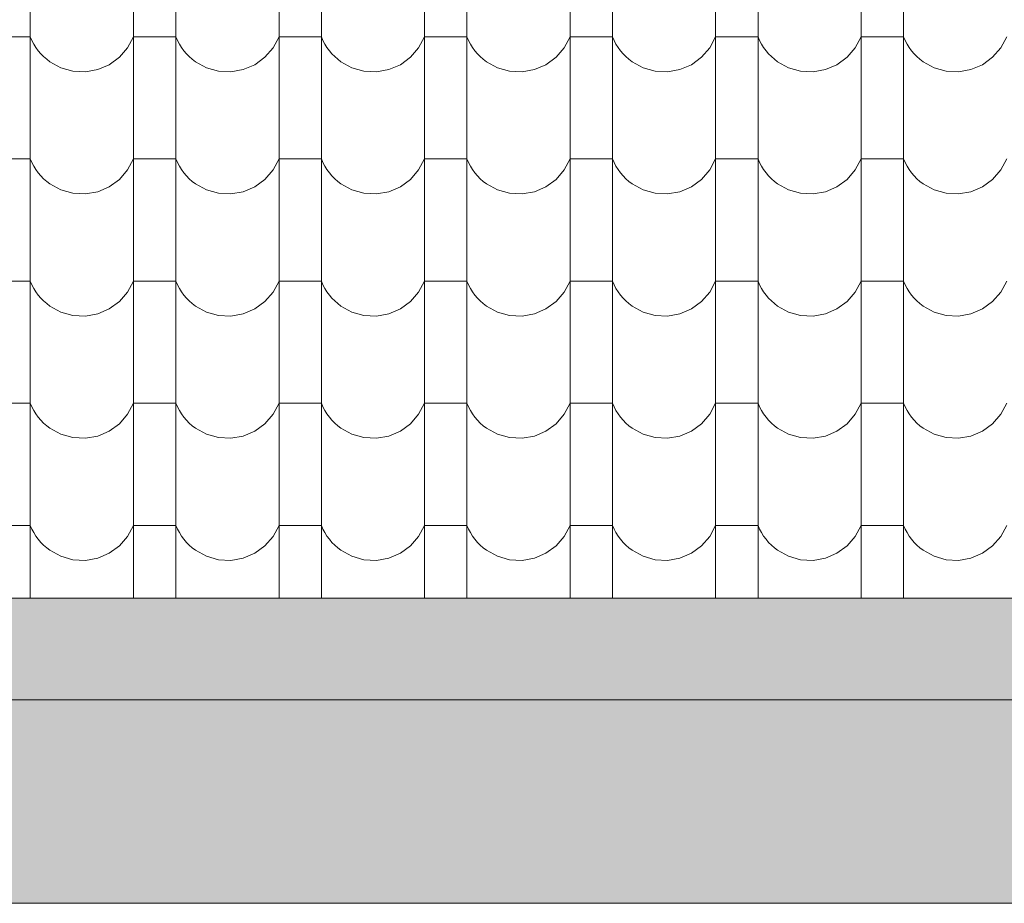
# Model space of a CAD drawing. Header units: millimetres. Extents: x -68772 to 137055, y -73300 to 19650.
# Tile 154 of 212: x 77665 to 79116, y -46900 to -45598. Entities that reach past the tile are written whole.
import ezdxf

# ---------------------------------------------------------------- set-up
doc = ezdxf.new("R2010")
doc.units = ezdxf.units.MM
doc.header["$MEASUREMENT"] = 0
doc.linetypes.add('Przerywana', pattern=[480, 240, -240])
for name, color, linetype, lineweight in [('Nowe_440-K Belki_Nr_pióra__1', 7, 'Continuous', 18), ('Nowe_810-G Ogólne_Nr_pióra__1', 7, 'Continuous', 18), ('Nowe_810-G Ogólne_Nr_pióra__26', 13, 'Continuous', 18)]:
    doc.layers.add(name, color=color, linetype=linetype, lineweight=lineweight)

# ---------------------------------------------------------------- blocks, each defined once
blk = doc.blocks.new('*X50')
at = {"layer": 'Nowe_810-G Ogólne_Nr_pióra__26', "color": 13, "linetype": 'Continuous', "lineweight": 18}
for p, q in [((77680.2, -45552.6), (77680.2, -45732.7)), ((77832.3, -45552.6), (77832.3, -45732.7)), ((77894.7, -45552.6), (77894.7, -45732.7)), ((78046.8, -45552.6), (78046.8, -45732.7)), ((78109.2, -45552.6), (78109.2, -45732.7)), ((78261.3, -45552.6), (78261.3, -45732.7)), ((78323.7, -45552.6), (78323.7, -45732.7)), ((78475.8, -45552.6), (78475.8, -45732.7)), ((78538.2, -45552.6), (78538.2, -45732.7)), ((78690.3, -45552.6), (78690.3, -45732.7)), ((78752.7, -45552.6), (78752.7, -45732.7)), ((78904.8, -45552.6), (78904.8, -45732.7)), ((78967.2, -45552.6), (78967.2, -45732.7)), ((77680.2, -45622.9), (77649, -45622.9)), ((77680.2, -45622.9), (77682.6, -45628.3)), ((77682.6, -45628.3), (77685.4, -45633.6)), ((77685.4, -45633.6), (77688.5, -45638.6)), ((77823.6, -45639.2), (77832.3, -45622.9)), ((77863.5, -45622.9), (77832.3, -45622.9)), ((77894.7, -45622.9), (77863.5, -45622.9)), ((77894.7, -45622.9), (77897.1, -45628.3)), ((77897.1, -45628.3), (77899.9, -45633.6)), ((77899.9, -45633.6), (77903, -45638.6)), ((78038.1, -45639.2), (78046.8, -45622.9)), ((78078, -45622.9), (78046.8, -45622.9)), ((78109.2, -45622.9), (78078, -45622.9)), ((78109.2, -45622.9), (78111.6, -45628.3)), ((78111.6, -45628.3), (78114.4, -45633.6)), ((78114.4, -45633.6), (78117.5, -45638.6)), ((78252.6, -45639.2), (78261.3, -45622.9)), ((78292.5, -45622.9), (78261.3, -45622.9)), ((78323.7, -45622.9), (78292.5, -45622.9)), ((78323.7, -45622.9), (78326.1, -45628.3)), ((78326.1, -45628.3), (78328.9, -45633.6)), ((78328.9, -45633.6), (78332, -45638.6)), ((78467.1, -45639.2), (78475.8, -45622.9)), ((78507, -45622.9), (78475.8, -45622.9)), ((78538.2, -45622.9), (78507, -45622.9)), ((78538.2, -45622.9), (78540.6, -45628.3)), ((78540.6, -45628.3), (78543.4, -45633.6)), ((78543.4, -45633.6), (78546.5, -45638.6)), ((78681.6, -45639.2), (78690.3, -45622.9)), ((78721.5, -45622.9), (78690.3, -45622.9)), ((78752.7, -45622.9), (78721.5, -45622.9)), ((78752.7, -45622.9), (78755.1, -45628.3)), ((78755.1, -45628.3), (78757.9, -45633.6)), ((78757.9, -45633.6), (78761, -45638.6)), ((78896.1, -45639.2), (78904.8, -45622.9)), ((78936, -45622.9), (78904.8, -45622.9)), ((78967.2, -45622.9), (78936, -45622.9)), ((78967.2, -45622.9), (78969.6, -45628.3)), ((78969.6, -45628.3), (78972.4, -45633.6)), ((78972.4, -45633.6), (78975.5, -45638.6)), ((79110.6, -45639.2), (79119.3, -45622.9)), ((77688.5, -45638.6), (77692, -45643.4)), ((77692, -45643.4), (77695.8, -45647.9)), ((77695.8, -45647.9), (77699.9, -45652.1)), ((77811.5, -45653.1), (77823.6, -45639.2)), ((77903, -45638.6), (77906.5, -45643.4)), ((77906.5, -45643.4), (77910.3, -45647.9)), ((77910.3, -45647.9), (77914.4, -45652.1)), ((78026, -45653.1), (78038.1, -45639.2)), ((78117.5, -45638.6), (78121, -45643.4)), ((78121, -45643.4), (78124.8, -45647.9)), ((78124.8, -45647.9), (78128.9, -45652.1)), ((78240.5, -45653.1), (78252.6, -45639.2)), ((78332, -45638.6), (78335.5, -45643.4)), ((78335.5, -45643.4), (78339.3, -45647.9)), ((78339.3, -45647.9), (78343.4, -45652.1)), ((78455, -45653.1), (78467.1, -45639.2)), ((78546.5, -45638.6), (78550, -45643.4)), ((78550, -45643.4), (78553.8, -45647.9)), ((78553.8, -45647.9), (78557.9, -45652.1)), ((78669.5, -45653.1), (78681.6, -45639.2)), ((78761, -45638.6), (78764.5, -45643.4)), ((78764.5, -45643.4), (78768.3, -45647.9)), ((78768.3, -45647.9), (78772.4, -45652.1)), ((78884, -45653.1), (78896.1, -45639.2)), ((78975.5, -45638.6), (78979, -45643.4)), ((78979, -45643.4), (78982.8, -45647.9)), ((78982.8, -45647.9), (78986.9, -45652.1)), ((79098.5, -45653.1), (79110.6, -45639.2)), ((77699.9, -45652.1), (77704.4, -45656)), ((77704.4, -45656), (77709.1, -45659.6)), ((77709.1, -45659.6), (77725.3, -45668.5)), ((77779.6, -45671.2), (77796.6, -45664)), ((77796.6, -45664), (77811.5, -45653.1)), ((77914.4, -45652.1), (77918.9, -45656)), ((77918.9, -45656), (77923.6, -45659.6)), ((77923.6, -45659.6), (77939.8, -45668.5)), ((77994.1, -45671.2), (78011.1, -45664)), ((78011.1, -45664), (78026, -45653.1)), ((78128.9, -45652.1), (78133.4, -45656)), ((78133.4, -45656), (78138.1, -45659.6)), ((78138.1, -45659.6), (78154.3, -45668.5)), ((78208.6, -45671.2), (78225.6, -45664)), ((78225.6, -45664), (78240.5, -45653.1)), ((78343.4, -45652.1), (78347.9, -45656)), ((78347.9, -45656), (78352.6, -45659.6)), ((78352.6, -45659.6), (78368.8, -45668.5)), ((78423.1, -45671.2), (78440.1, -45664)), ((78440.1, -45664), (78455, -45653.1)), ((78557.9, -45652.1), (78562.4, -45656)), ((78562.4, -45656), (78567.1, -45659.6)), ((78567.1, -45659.6), (78583.3, -45668.5)), ((78637.6, -45671.2), (78654.6, -45664)), ((78654.6, -45664), (78669.5, -45653.1)), ((78772.4, -45652.1), (78776.9, -45656)), ((78776.9, -45656), (78781.6, -45659.6)), ((78781.6, -45659.6), (78797.8, -45668.5)), ((78852.1, -45671.2), (78869.1, -45664)), ((78869.1, -45664), (78884, -45653.1)), ((78986.9, -45652.1), (78991.4, -45656)), ((78991.4, -45656), (78996.1, -45659.6)), ((78996.1, -45659.6), (79012.3, -45668.5)), ((79066.6, -45671.2), (79083.6, -45664)), ((79083.6, -45664), (79098.5, -45653.1)), ((77725.3, -45668.5), (77743, -45673.5)), ((77743, -45673.5), (77761.4, -45674.5)), ((77761.4, -45674.5), (77779.6, -45671.2)), ((77939.8, -45668.5), (77957.5, -45673.5)), ((77957.5, -45673.5), (77975.9, -45674.5)), ((77975.9, -45674.5), (77994.1, -45671.2)), ((78154.3, -45668.5), (78172, -45673.5)), ((78172, -45673.5), (78190.4, -45674.5)), ((78190.4, -45674.5), (78208.6, -45671.2)), ((78368.8, -45668.5), (78386.5, -45673.5)), ((78386.5, -45673.5), (78404.9, -45674.5)), ((78404.9, -45674.5), (78423.1, -45671.2)), ((78583.3, -45668.5), (78601, -45673.5)), ((78601, -45673.5), (78619.4, -45674.5)), ((78619.4, -45674.5), (78637.6, -45671.2)), ((78797.8, -45668.5), (78815.5, -45673.5)), ((78815.5, -45673.5), (78833.9, -45674.5)), ((78833.9, -45674.5), (78852.1, -45671.2)), ((79012.3, -45668.5), (79030, -45673.5)), ((79030, -45673.5), (79048.4, -45674.5)), ((79048.4, -45674.5), (79066.6, -45671.2)), ((77680.2, -45732.7), (77680.2, -45912.7)), ((77832.3, -45732.7), (77832.3, -45912.7)), ((77894.7, -45732.7), (77894.7, -45912.7)), ((78046.8, -45732.7), (78046.8, -45912.7)), ((78109.2, -45732.7), (78109.2, -45912.7)), ((78261.3, -45732.7), (78261.3, -45912.7)), ((78323.7, -45732.7), (78323.7, -45912.7)), ((78475.8, -45732.7), (78475.8, -45912.7)), ((78538.2, -45732.7), (78538.2, -45912.7)), ((78690.3, -45732.7), (78690.3, -45912.7)), ((78752.7, -45732.7), (78752.7, -45912.7)), ((78904.8, -45732.7), (78904.8, -45912.7)), ((78967.2, -45732.7), (78967.2, -45912.7)), ((77680.2, -45802.9), (77649, -45802.9)), ((77680.2, -45802.9), (77682.6, -45808.4)), ((77682.6, -45808.4), (77685.4, -45813.6)), ((77823.6, -45819.2), (77832.3, -45802.9)), ((77863.5, -45802.9), (77832.3, -45802.9)), ((77894.7, -45802.9), (77863.5, -45802.9)), ((77894.7, -45802.9), (77897.1, -45808.4)), ((77897.1, -45808.4), (77899.9, -45813.6)), ((78038.1, -45819.2), (78046.8, -45802.9)), ((78078, -45802.9), (78046.8, -45802.9)), ((78109.2, -45802.9), (78078, -45802.9)), ((78109.2, -45802.9), (78111.6, -45808.4)), ((78111.6, -45808.4), (78114.4, -45813.6)), ((78252.6, -45819.2), (78261.3, -45802.9)), ((78292.5, -45802.9), (78261.3, -45802.9)), ((78323.7, -45802.9), (78292.5, -45802.9)), ((78323.7, -45802.9), (78326.1, -45808.4)), ((78326.1, -45808.4), (78328.9, -45813.6)), ((78467.1, -45819.2), (78475.8, -45802.9)), ((78507, -45802.9), (78475.8, -45802.9)), ((78538.2, -45802.9), (78507, -45802.9)), ((78538.2, -45802.9), (78540.6, -45808.4)), ((78540.6, -45808.4), (78543.4, -45813.6)), ((78681.6, -45819.2), (78690.3, -45802.9)), ((78721.5, -45802.9), (78690.3, -45802.9)), ((78752.7, -45802.9), (78721.5, -45802.9)), ((78752.7, -45802.9), (78755.1, -45808.4)), ((78755.1, -45808.4), (78757.9, -45813.6)), ((78896.1, -45819.2), (78904.8, -45802.9)), ((78936, -45802.9), (78904.8, -45802.9)), ((78967.2, -45802.9), (78936, -45802.9)), ((78967.2, -45802.9), (78969.6, -45808.4)), ((78969.6, -45808.4), (78972.4, -45813.6)), ((79110.6, -45819.2), (79119.3, -45802.9)), ((77685.4, -45813.6), (77688.5, -45818.6)), ((77688.5, -45818.6), (77692, -45823.4)), ((77692, -45823.4), (77695.8, -45827.9)), ((77811.5, -45833.2), (77823.6, -45819.2)), ((77899.9, -45813.6), (77903, -45818.6)), ((77903, -45818.6), (77906.5, -45823.4)), ((77906.5, -45823.4), (77910.3, -45827.9)), ((78026, -45833.2), (78038.1, -45819.2)), ((78114.4, -45813.6), (78117.5, -45818.6)), ((78117.5, -45818.6), (78121, -45823.4)), ((78121, -45823.4), (78124.8, -45827.9)), ((78240.5, -45833.2), (78252.6, -45819.2)), ((78328.9, -45813.6), (78332, -45818.6)), ((78332, -45818.6), (78335.5, -45823.4)), ((78335.5, -45823.4), (78339.3, -45827.9)), ((78455, -45833.2), (78467.1, -45819.2)), ((78543.4, -45813.6), (78546.5, -45818.6)), ((78546.5, -45818.6), (78550, -45823.4)), ((78550, -45823.4), (78553.8, -45827.9)), ((78669.5, -45833.2), (78681.6, -45819.2)), ((78757.9, -45813.6), (78761, -45818.6)), ((78761, -45818.6), (78764.5, -45823.4)), ((78764.5, -45823.4), (78768.3, -45827.9)), ((78884, -45833.2), (78896.1, -45819.2)), ((78972.4, -45813.6), (78975.5, -45818.6)), ((78975.5, -45818.6), (78979, -45823.4)), ((78979, -45823.4), (78982.8, -45827.9)), ((79098.5, -45833.2), (79110.6, -45819.2)), ((77695.8, -45827.9), (77699.9, -45832.2)), ((77699.9, -45832.2), (77704.4, -45836.1)), ((77704.4, -45836.1), (77709.1, -45839.7)), ((77796.6, -45844), (77811.5, -45833.2)), ((77910.3, -45827.9), (77914.4, -45832.2)), ((77914.4, -45832.2), (77918.9, -45836.1)), ((77918.9, -45836.1), (77923.6, -45839.7)), ((78011.1, -45844), (78026, -45833.2)), ((78124.8, -45827.9), (78128.9, -45832.2)), ((78128.9, -45832.2), (78133.4, -45836.1)), ((78133.4, -45836.1), (78138.1, -45839.7)), ((78225.6, -45844), (78240.5, -45833.2)), ((78339.3, -45827.9), (78343.4, -45832.2)), ((78343.4, -45832.2), (78347.9, -45836.1)), ((78347.9, -45836.1), (78352.6, -45839.7)), ((78440.1, -45844), (78455, -45833.2)), ((78553.8, -45827.9), (78557.9, -45832.2)), ((78557.9, -45832.2), (78562.4, -45836.1)), ((78562.4, -45836.1), (78567.1, -45839.7)), ((78654.6, -45844), (78669.5, -45833.2)), ((78768.3, -45827.9), (78772.4, -45832.2)), ((78772.4, -45832.2), (78776.9, -45836.1)), ((78776.9, -45836.1), (78781.6, -45839.7)), ((78869.1, -45844), (78884, -45833.2)), ((78982.8, -45827.9), (78986.9, -45832.2)), ((78986.9, -45832.2), (78991.4, -45836.1)), ((78991.4, -45836.1), (78996.1, -45839.7)), ((79083.6, -45844), (79098.5, -45833.2)), ((77709.1, -45839.7), (77725.3, -45848.6)), ((77725.3, -45848.6), (77743, -45853.6)), ((77743, -45853.6), (77761.4, -45854.5)), ((77761.4, -45854.5), (77779.6, -45851.3)), ((77779.6, -45851.3), (77796.6, -45844)), ((77923.6, -45839.7), (77939.8, -45848.6)), ((77939.8, -45848.6), (77957.5, -45853.6)), ((77957.5, -45853.6), (77975.9, -45854.5)), ((77975.9, -45854.5), (77994.1, -45851.3)), ((77994.1, -45851.3), (78011.1, -45844)), ((78138.1, -45839.7), (78154.3, -45848.6)), ((78154.3, -45848.6), (78172, -45853.6)), ((78172, -45853.6), (78190.4, -45854.5)), ((78190.4, -45854.5), (78208.6, -45851.3)), ((78208.6, -45851.3), (78225.6, -45844)), ((78352.6, -45839.7), (78368.8, -45848.6)), ((78368.8, -45848.6), (78386.5, -45853.6)), ((78386.5, -45853.6), (78404.9, -45854.5)), ((78404.9, -45854.5), (78423.1, -45851.3)), ((78423.1, -45851.3), (78440.1, -45844)), ((78567.1, -45839.7), (78583.3, -45848.6)), ((78583.3, -45848.6), (78601, -45853.6)), ((78601, -45853.6), (78619.4, -45854.5)), ((78619.4, -45854.5), (78637.6, -45851.3)), ((78637.6, -45851.3), (78654.6, -45844)), ((78781.6, -45839.7), (78797.8, -45848.6)), ((78797.8, -45848.6), (78815.5, -45853.6)), ((78815.5, -45853.6), (78833.9, -45854.5)), ((78833.9, -45854.5), (78852.1, -45851.3)), ((78852.1, -45851.3), (78869.1, -45844)), ((78996.1, -45839.7), (79012.3, -45848.6)), ((79012.3, -45848.6), (79030, -45853.6)), ((79030, -45853.6), (79048.4, -45854.5)), ((79048.4, -45854.5), (79066.6, -45851.3)), ((79066.6, -45851.3), (79083.6, -45844)), ((77680.2, -45912.7), (77680.2, -46092.8)), ((77832.3, -45912.7), (77832.3, -46092.8)), ((77894.7, -45912.7), (77894.7, -46092.8)), ((78046.8, -45912.7), (78046.8, -46092.8)), ((78109.2, -45912.7), (78109.2, -46092.8)), ((78261.3, -45912.7), (78261.3, -46092.8)), ((78323.7, -45912.7), (78323.7, -46092.8)), ((78475.8, -45912.7), (78475.8, -46092.8)), ((78538.2, -45912.7), (78538.2, -46092.8)), ((78690.3, -45912.7), (78690.3, -46092.8)), ((78752.7, -45912.7), (78752.7, -46092.8)), ((78904.8, -45912.7), (78904.8, -46092.8)), ((78967.2, -45912.7), (78967.2, -46092.8)), ((77680.2, -45983), (77649, -45983)), ((77680.2, -45983), (77682.6, -45988.4)), ((77823.6, -45999.3), (77832.3, -45983)), ((77863.5, -45983), (77832.3, -45983)), ((77894.7, -45983), (77863.5, -45983)), ((77894.7, -45983), (77897.1, -45988.4)), ((78038.1, -45999.3), (78046.8, -45983)), ((78078, -45983), (78046.8, -45983)), ((78109.2, -45983), (78078, -45983)), ((78109.2, -45983), (78111.6, -45988.4)), ((78252.6, -45999.3), (78261.3, -45983)), ((78292.5, -45983), (78261.3, -45983)), ((78323.7, -45983), (78292.5, -45983)), ((78323.7, -45983), (78326.1, -45988.4)), ((78467.1, -45999.3), (78475.8, -45983)), ((78507, -45983), (78475.8, -45983)), ((78538.2, -45983), (78507, -45983)), ((78538.2, -45983), (78540.6, -45988.4)), ((78681.6, -45999.3), (78690.3, -45983)), ((78721.5, -45983), (78690.3, -45983)), ((78752.7, -45983), (78721.5, -45983)), ((78752.7, -45983), (78755.1, -45988.4)), ((78896.1, -45999.3), (78904.8, -45983)), ((78936, -45983), (78904.8, -45983)), ((78967.2, -45983), (78936, -45983)), ((78967.2, -45983), (78969.6, -45988.4)), ((79110.6, -45999.3), (79119.3, -45983)), ((77682.6, -45988.4), (77685.4, -45993.7)), ((77685.4, -45993.7), (77688.5, -45998.7)), ((77688.5, -45998.7), (77692, -46003.5)), ((77897.1, -45988.4), (77899.9, -45993.7)), ((77899.9, -45993.7), (77903, -45998.7)), ((77903, -45998.7), (77906.5, -46003.5)), ((78111.6, -45988.4), (78114.4, -45993.7)), ((78114.4, -45993.7), (78117.5, -45998.7)), ((78117.5, -45998.7), (78121, -46003.5)), ((78326.1, -45988.4), (78328.9, -45993.7)), ((78328.9, -45993.7), (78332, -45998.7)), ((78332, -45998.7), (78335.5, -46003.5)), ((78540.6, -45988.4), (78543.4, -45993.7)), ((78543.4, -45993.7), (78546.5, -45998.7)), ((78546.5, -45998.7), (78550, -46003.5)), ((78755.1, -45988.4), (78757.9, -45993.7)), ((78757.9, -45993.7), (78761, -45998.7)), ((78761, -45998.7), (78764.5, -46003.5)), ((78969.6, -45988.4), (78972.4, -45993.7)), ((78972.4, -45993.7), (78975.5, -45998.7)), ((78975.5, -45998.7), (78979, -46003.5)), ((77692, -46003.5), (77695.8, -46008)), ((77695.8, -46008), (77699.9, -46012.2)), ((77699.9, -46012.2), (77704.4, -46016.1)), ((77796.6, -46024.1), (77811.5, -46013.2)), ((77811.5, -46013.2), (77823.6, -45999.3)), ((77906.5, -46003.5), (77910.3, -46008)), ((77910.3, -46008), (77914.4, -46012.2)), ((77914.4, -46012.2), (77918.9, -46016.1)), ((78011.1, -46024.1), (78026, -46013.2)), ((78026, -46013.2), (78038.1, -45999.3)), ((78121, -46003.5), (78124.8, -46008)), ((78124.8, -46008), (78128.9, -46012.2)), ((78128.9, -46012.2), (78133.4, -46016.1)), ((78225.6, -46024.1), (78240.5, -46013.2)), ((78240.5, -46013.2), (78252.6, -45999.3)), ((78335.5, -46003.5), (78339.3, -46008)), ((78339.3, -46008), (78343.4, -46012.2)), ((78343.4, -46012.2), (78347.9, -46016.1)), ((78440.1, -46024.1), (78455, -46013.2)), ((78455, -46013.2), (78467.1, -45999.3)), ((78550, -46003.5), (78553.8, -46008)), ((78553.8, -46008), (78557.9, -46012.2)), ((78557.9, -46012.2), (78562.4, -46016.1)), ((78654.6, -46024.1), (78669.5, -46013.2)), ((78669.5, -46013.2), (78681.6, -45999.3)), ((78764.5, -46003.5), (78768.3, -46008)), ((78768.3, -46008), (78772.4, -46012.2)), ((78772.4, -46012.2), (78776.9, -46016.1)), ((78869.1, -46024.1), (78884, -46013.2)), ((78884, -46013.2), (78896.1, -45999.3)), ((78979, -46003.5), (78982.8, -46008)), ((78982.8, -46008), (78986.9, -46012.2)), ((78986.9, -46012.2), (78991.4, -46016.1)), ((79083.6, -46024.1), (79098.5, -46013.2)), ((79098.5, -46013.2), (79110.6, -45999.3)), ((77704.4, -46016.1), (77709.1, -46019.7)), ((77709.1, -46019.7), (77725.3, -46028.6)), ((77779.6, -46031.3), (77796.6, -46024.1)), ((77918.9, -46016.1), (77923.6, -46019.7)), ((77923.6, -46019.7), (77939.8, -46028.6)), ((77994.1, -46031.3), (78011.1, -46024.1)), ((78133.4, -46016.1), (78138.1, -46019.7)), ((78138.1, -46019.7), (78154.3, -46028.6)), ((78208.6, -46031.3), (78225.6, -46024.1)), ((78347.9, -46016.1), (78352.6, -46019.7)), ((78352.6, -46019.7), (78368.8, -46028.6)), ((78423.1, -46031.3), (78440.1, -46024.1)), ((78562.4, -46016.1), (78567.1, -46019.7)), ((78567.1, -46019.7), (78583.3, -46028.6)), ((78637.6, -46031.3), (78654.6, -46024.1)), ((78776.9, -46016.1), (78781.6, -46019.7)), ((78781.6, -46019.7), (78797.8, -46028.6)), ((78852.1, -46031.3), (78869.1, -46024.1)), ((78991.4, -46016.1), (78996.1, -46019.7)), ((78996.1, -46019.7), (79012.3, -46028.6)), ((79066.6, -46031.3), (79083.6, -46024.1)), ((77725.3, -46028.6), (77743, -46033.6)), ((77743, -46033.6), (77761.4, -46034.6)), ((77761.4, -46034.6), (77779.6, -46031.3)), ((77939.8, -46028.6), (77957.5, -46033.6)), ((77957.5, -46033.6), (77975.9, -46034.6)), ((77975.9, -46034.6), (77994.1, -46031.3)), ((78154.3, -46028.6), (78172, -46033.6)), ((78172, -46033.6), (78190.4, -46034.6)), ((78190.4, -46034.6), (78208.6, -46031.3)), ((78368.8, -46028.6), (78386.5, -46033.6)), ((78386.5, -46033.6), (78404.9, -46034.6)), ((78404.9, -46034.6), (78423.1, -46031.3)), ((78583.3, -46028.6), (78601, -46033.6)), ((78601, -46033.6), (78619.4, -46034.6)), ((78619.4, -46034.6), (78637.6, -46031.3)), ((78797.8, -46028.6), (78815.5, -46033.6)), ((78815.5, -46033.6), (78833.9, -46034.6)), ((78833.9, -46034.6), (78852.1, -46031.3)), ((79012.3, -46028.6), (79030, -46033.6)), ((79030, -46033.6), (79048.4, -46034.6)), ((79048.4, -46034.6), (79066.6, -46031.3)), ((77680.2, -46092.8), (77680.2, -46272.8)), ((77832.3, -46092.8), (77832.3, -46272.8)), ((77894.7, -46092.8), (77894.7, -46272.8)), ((78046.8, -46092.8), (78046.8, -46272.8)), ((78109.2, -46092.8), (78109.2, -46272.8)), ((78261.3, -46092.8), (78261.3, -46272.8)), ((78323.7, -46092.8), (78323.7, -46272.8)), ((78475.8, -46092.8), (78475.8, -46272.8)), ((78538.2, -46092.8), (78538.2, -46272.8)), ((78690.3, -46092.8), (78690.3, -46272.8)), ((78752.7, -46092.8), (78752.7, -46272.8)), ((78904.8, -46092.8), (78904.8, -46272.8)), ((78967.2, -46092.8), (78967.2, -46272.8)), ((77680.2, -46163), (77649, -46163)), ((77680.2, -46163), (77682.6, -46168.5)), ((77682.6, -46168.5), (77685.4, -46173.7)), ((77823.6, -46179.3), (77832.3, -46163)), ((77863.5, -46163), (77832.3, -46163)), ((77894.7, -46163), (77863.5, -46163)), ((77894.7, -46163), (77897.1, -46168.5)), ((77897.1, -46168.5), (77899.9, -46173.7)), ((78038.1, -46179.3), (78046.8, -46163)), ((78078, -46163), (78046.8, -46163)), ((78109.2, -46163), (78078, -46163)), ((78109.2, -46163), (78111.6, -46168.5)), ((78111.6, -46168.5), (78114.4, -46173.7)), ((78252.6, -46179.3), (78261.3, -46163)), ((78292.5, -46163), (78261.3, -46163)), ((78323.7, -46163), (78292.5, -46163)), ((78323.7, -46163), (78326.1, -46168.5)), ((78326.1, -46168.5), (78328.9, -46173.7)), ((78467.1, -46179.3), (78475.8, -46163)), ((78507, -46163), (78475.8, -46163)), ((78538.2, -46163), (78507, -46163)), ((78538.2, -46163), (78540.6, -46168.5)), ((78540.6, -46168.5), (78543.4, -46173.7)), ((78681.6, -46179.3), (78690.3, -46163)), ((78721.5, -46163), (78690.3, -46163)), ((78752.7, -46163), (78721.5, -46163)), ((78752.7, -46163), (78755.1, -46168.5)), ((78755.1, -46168.5), (78757.9, -46173.7)), ((78896.1, -46179.3), (78904.8, -46163)), ((78936, -46163), (78904.8, -46163)), ((78967.2, -46163), (78936, -46163)), ((78967.2, -46163), (78969.6, -46168.5)), ((78969.6, -46168.5), (78972.4, -46173.7)), ((79110.6, -46179.3), (79119.3, -46163)), ((77685.4, -46173.7), (77688.5, -46178.7)), ((77688.5, -46178.7), (77692, -46183.5)), ((77692, -46183.5), (77695.8, -46188)), ((77811.5, -46193.3), (77823.6, -46179.3)), ((77899.9, -46173.7), (77903, -46178.7)), ((77903, -46178.7), (77906.5, -46183.5)), ((77906.5, -46183.5), (77910.3, -46188)), ((78026, -46193.3), (78038.1, -46179.3)), ((78114.4, -46173.7), (78117.5, -46178.7)), ((78117.5, -46178.7), (78121, -46183.5)), ((78121, -46183.5), (78124.8, -46188)), ((78240.5, -46193.3), (78252.6, -46179.3)), ((78328.9, -46173.7), (78332, -46178.7)), ((78332, -46178.7), (78335.5, -46183.5)), ((78335.5, -46183.5), (78339.3, -46188)), ((78455, -46193.3), (78467.1, -46179.3)), ((78543.4, -46173.7), (78546.5, -46178.7)), ((78546.5, -46178.7), (78550, -46183.5)), ((78550, -46183.5), (78553.8, -46188)), ((78669.5, -46193.3), (78681.6, -46179.3)), ((78757.9, -46173.7), (78761, -46178.7)), ((78761, -46178.7), (78764.5, -46183.5)), ((78764.5, -46183.5), (78768.3, -46188)), ((78884, -46193.3), (78896.1, -46179.3)), ((78972.4, -46173.7), (78975.5, -46178.7)), ((78975.5, -46178.7), (78979, -46183.5)), ((78979, -46183.5), (78982.8, -46188)), ((79098.5, -46193.3), (79110.6, -46179.3)), ((77695.8, -46188), (77699.9, -46192.3)), ((77699.9, -46192.3), (77704.4, -46196.2)), ((77704.4, -46196.2), (77709.1, -46199.8)), ((77709.1, -46199.8), (77725.3, -46208.7)), ((77796.6, -46204.1), (77811.5, -46193.3)), ((77910.3, -46188), (77914.4, -46192.3)), ((77914.4, -46192.3), (77918.9, -46196.2)), ((77918.9, -46196.2), (77923.6, -46199.8)), ((77923.6, -46199.8), (77939.8, -46208.7)), ((78011.1, -46204.1), (78026, -46193.3)), ((78124.8, -46188), (78128.9, -46192.3)), ((78128.9, -46192.3), (78133.4, -46196.2)), ((78133.4, -46196.2), (78138.1, -46199.8)), ((78138.1, -46199.8), (78154.3, -46208.7)), ((78225.6, -46204.1), (78240.5, -46193.3)), ((78339.3, -46188), (78343.4, -46192.3)), ((78343.4, -46192.3), (78347.9, -46196.2)), ((78347.9, -46196.2), (78352.6, -46199.8)), ((78352.6, -46199.8), (78368.8, -46208.7)), ((78440.1, -46204.1), (78455, -46193.3)), ((78553.8, -46188), (78557.9, -46192.3)), ((78557.9, -46192.3), (78562.4, -46196.2)), ((78562.4, -46196.2), (78567.1, -46199.8)), ((78567.1, -46199.8), (78583.3, -46208.7)), ((78654.6, -46204.1), (78669.5, -46193.3)), ((78768.3, -46188), (78772.4, -46192.3)), ((78772.4, -46192.3), (78776.9, -46196.2)), ((78776.9, -46196.2), (78781.6, -46199.8)), ((78781.6, -46199.8), (78797.8, -46208.7)), ((78869.1, -46204.1), (78884, -46193.3)), ((78982.8, -46188), (78986.9, -46192.3)), ((78986.9, -46192.3), (78991.4, -46196.2)), ((78991.4, -46196.2), (78996.1, -46199.8)), ((78996.1, -46199.8), (79012.3, -46208.7)), ((79083.6, -46204.1), (79098.5, -46193.3)), ((77725.3, -46208.7), (77743, -46213.7)), ((77743, -46213.7), (77761.4, -46214.6)), ((77761.4, -46214.6), (77779.6, -46211.4)), ((77779.6, -46211.4), (77796.6, -46204.1)), ((77939.8, -46208.7), (77957.5, -46213.7)), ((77957.5, -46213.7), (77975.9, -46214.6)), ((77975.9, -46214.6), (77994.1, -46211.4)), ((77994.1, -46211.4), (78011.1, -46204.1)), ((78154.3, -46208.7), (78172, -46213.7)), ((78172, -46213.7), (78190.4, -46214.6)), ((78190.4, -46214.6), (78208.6, -46211.4)), ((78208.6, -46211.4), (78225.6, -46204.1)), ((78368.8, -46208.7), (78386.5, -46213.7)), ((78386.5, -46213.7), (78404.9, -46214.6)), ((78404.9, -46214.6), (78423.1, -46211.4)), ((78423.1, -46211.4), (78440.1, -46204.1)), ((78583.3, -46208.7), (78601, -46213.7)), ((78601, -46213.7), (78619.4, -46214.6)), ((78619.4, -46214.6), (78637.6, -46211.4)), ((78637.6, -46211.4), (78654.6, -46204.1)), ((78797.8, -46208.7), (78815.5, -46213.7)), ((78815.5, -46213.7), (78833.9, -46214.6)), ((78833.9, -46214.6), (78852.1, -46211.4)), ((78852.1, -46211.4), (78869.1, -46204.1)), ((79012.3, -46208.7), (79030, -46213.7)), ((79030, -46213.7), (79048.4, -46214.6)), ((79048.4, -46214.6), (79066.6, -46211.4)), ((79066.6, -46211.4), (79083.6, -46204.1)), ((77680.2, -46272.8), (77680.2, -46450.2)), ((77832.3, -46272.8), (77832.3, -46450.2)), ((77894.7, -46272.8), (77894.7, -46450.2)), ((78046.8, -46272.8), (78046.8, -46450.2)), ((78109.2, -46272.8), (78109.2, -46450.2)), ((78261.3, -46272.8), (78261.3, -46450.2)), ((78323.7, -46272.8), (78323.7, -46450.2)), ((78475.8, -46272.8), (78475.8, -46450.2)), ((78538.2, -46272.8), (78538.2, -46450.2)), ((78690.3, -46272.8), (78690.3, -46450.2)), ((78752.7, -46272.8), (78752.7, -46450.2)), ((78904.8, -46272.8), (78904.8, -46450.2)), ((78967.2, -46272.8), (78967.2, -46450.2)), ((77680.2, -46343.1), (77649, -46343.1)), ((77680.2, -46343.1), (77682.6, -46348.5)), ((77823.6, -46359.4), (77832.3, -46343.1)), ((77863.5, -46343.1), (77832.3, -46343.1)), ((77894.7, -46343.1), (77863.5, -46343.1)), ((77894.7, -46343.1), (77897.1, -46348.5)), ((78038.1, -46359.4), (78046.8, -46343.1)), ((78078, -46343.1), (78046.8, -46343.1)), ((78109.2, -46343.1), (78078, -46343.1)), ((78109.2, -46343.1), (78111.6, -46348.5)), ((78252.6, -46359.4), (78261.3, -46343.1)), ((78292.5, -46343.1), (78261.3, -46343.1)), ((78323.7, -46343.1), (78292.5, -46343.1)), ((78323.7, -46343.1), (78326.1, -46348.5)), ((78467.1, -46359.4), (78475.8, -46343.1)), ((78507, -46343.1), (78475.8, -46343.1)), ((78538.2, -46343.1), (78507, -46343.1)), ((78538.2, -46343.1), (78540.6, -46348.5)), ((78681.6, -46359.4), (78690.3, -46343.1)), ((78721.5, -46343.1), (78690.3, -46343.1)), ((78752.7, -46343.1), (78721.5, -46343.1)), ((78752.7, -46343.1), (78755.1, -46348.5)), ((78896.1, -46359.4), (78904.8, -46343.1)), ((78936, -46343.1), (78904.8, -46343.1)), ((78967.2, -46343.1), (78936, -46343.1)), ((78967.2, -46343.1), (78969.6, -46348.5)), ((79110.6, -46359.4), (79119.3, -46343.1)), ((77682.6, -46348.5), (77685.4, -46353.8)), ((77685.4, -46353.8), (77688.5, -46358.8)), ((77688.5, -46358.8), (77692, -46363.6)), ((77811.5, -46373.3), (77823.6, -46359.4)), ((77897.1, -46348.5), (77899.9, -46353.8)), ((77899.9, -46353.8), (77903, -46358.8)), ((77903, -46358.8), (77906.5, -46363.6)), ((78026, -46373.3), (78038.1, -46359.4)), ((78111.6, -46348.5), (78114.4, -46353.8)), ((78114.4, -46353.8), (78117.5, -46358.8)), ((78117.5, -46358.8), (78121, -46363.6)), ((78240.5, -46373.3), (78252.6, -46359.4)), ((78326.1, -46348.5), (78328.9, -46353.8)), ((78328.9, -46353.8), (78332, -46358.8)), ((78332, -46358.8), (78335.5, -46363.6)), ((78455, -46373.3), (78467.1, -46359.4)), ((78540.6, -46348.5), (78543.4, -46353.8)), ((78543.4, -46353.8), (78546.5, -46358.8)), ((78546.5, -46358.8), (78550, -46363.6)), ((78669.5, -46373.3), (78681.6, -46359.4)), ((78755.1, -46348.5), (78757.9, -46353.8)), ((78757.9, -46353.8), (78761, -46358.8)), ((78761, -46358.8), (78764.5, -46363.6)), ((78884, -46373.3), (78896.1, -46359.4)), ((78969.6, -46348.5), (78972.4, -46353.8)), ((78972.4, -46353.8), (78975.5, -46358.8)), ((78975.5, -46358.8), (78979, -46363.6)), ((79098.5, -46373.3), (79110.6, -46359.4)), ((77692, -46363.6), (77695.8, -46368.1)), ((77695.8, -46368.1), (77699.9, -46372.3)), ((77699.9, -46372.3), (77704.4, -46376.2)), ((77704.4, -46376.2), (77709.1, -46379.8)), ((77796.6, -46384.2), (77811.5, -46373.3)), ((77906.5, -46363.6), (77910.3, -46368.1)), ((77910.3, -46368.1), (77914.4, -46372.3)), ((77914.4, -46372.3), (77918.9, -46376.2)), ((77918.9, -46376.2), (77923.6, -46379.8)), ((78011.1, -46384.2), (78026, -46373.3)), ((78121, -46363.6), (78124.8, -46368.1)), ((78124.8, -46368.1), (78128.9, -46372.3)), ((78128.9, -46372.3), (78133.4, -46376.2)), ((78133.4, -46376.2), (78138.1, -46379.8)), ((78225.6, -46384.2), (78240.5, -46373.3)), ((78335.5, -46363.6), (78339.3, -46368.1)), ((78339.3, -46368.1), (78343.4, -46372.3)), ((78343.4, -46372.3), (78347.9, -46376.2)), ((78347.9, -46376.2), (78352.6, -46379.8)), ((78440.1, -46384.2), (78455, -46373.3)), ((78550, -46363.6), (78553.8, -46368.1)), ((78553.8, -46368.1), (78557.9, -46372.3)), ((78557.9, -46372.3), (78562.4, -46376.2)), ((78562.4, -46376.2), (78567.1, -46379.8)), ((78654.6, -46384.2), (78669.5, -46373.3)), ((78764.5, -46363.6), (78768.3, -46368.1)), ((78768.3, -46368.1), (78772.4, -46372.3)), ((78772.4, -46372.3), (78776.9, -46376.2)), ((78776.9, -46376.2), (78781.6, -46379.8)), ((78869.1, -46384.2), (78884, -46373.3)), ((78979, -46363.6), (78982.8, -46368.1)), ((78982.8, -46368.1), (78986.9, -46372.3)), ((78986.9, -46372.3), (78991.4, -46376.2)), ((78991.4, -46376.2), (78996.1, -46379.8)), ((79083.6, -46384.2), (79098.5, -46373.3)), ((77709.1, -46379.8), (77725.3, -46388.7)), ((77725.3, -46388.7), (77743, -46393.7)), ((77779.6, -46391.4), (77796.6, -46384.2)), ((77923.6, -46379.8), (77939.8, -46388.7)), ((77939.8, -46388.7), (77957.5, -46393.7)), ((77994.1, -46391.4), (78011.1, -46384.2)), ((78138.1, -46379.8), (78154.3, -46388.7)), ((78154.3, -46388.7), (78172, -46393.7)), ((78208.6, -46391.4), (78225.6, -46384.2)), ((78352.6, -46379.8), (78368.8, -46388.7)), ((78368.8, -46388.7), (78386.5, -46393.7)), ((78423.1, -46391.4), (78440.1, -46384.2)), ((78567.1, -46379.8), (78583.3, -46388.7)), ((78583.3, -46388.7), (78601, -46393.7)), ((78637.6, -46391.4), (78654.6, -46384.2)), ((78781.6, -46379.8), (78797.8, -46388.7)), ((78797.8, -46388.7), (78815.5, -46393.7)), ((78852.1, -46391.4), (78869.1, -46384.2)), ((78996.1, -46379.8), (79012.3, -46388.7)), ((79012.3, -46388.7), (79030, -46393.7)), ((79066.6, -46391.4), (79083.6, -46384.2)), ((77743, -46393.7), (77761.4, -46394.7)), ((77761.4, -46394.7), (77779.6, -46391.4)), ((77957.5, -46393.7), (77975.9, -46394.7)), ((77975.9, -46394.7), (77994.1, -46391.4)), ((78172, -46393.7), (78190.4, -46394.7)), ((78190.4, -46394.7), (78208.6, -46391.4)), ((78386.5, -46393.7), (78404.9, -46394.7)), ((78404.9, -46394.7), (78423.1, -46391.4)), ((78601, -46393.7), (78619.4, -46394.7)), ((78619.4, -46394.7), (78637.6, -46391.4)), ((78815.5, -46393.7), (78833.9, -46394.7)), ((78833.9, -46394.7), (78852.1, -46391.4)), ((79030, -46393.7), (79048.4, -46394.7)), ((79048.4, -46394.7), (79066.6, -46391.4))]:
    blk.add_line(p, q, dxfattribs=at)
blk = doc.blocks.new('Wypełnienie_3', base_point=(0, 2000))
at = {"layer": 'Nowe_810-G Ogólne_Nr_pióra__1', "color": 7, "linetype": 'Przerywana', "lineweight": 18}
blk.add_line((89577.5, -46450.2), (67274, -46450.2), dxfattribs=at)
at = {"layer": 'Nowe_810-G Ogólne_Nr_pióra__26', "color": 13, "linetype": 'Przerywana', "lineweight": 18}
blk.add_blockref('*X50', (0, 0), dxfattribs=at)

msp = doc.modelspace()

# ---------------------------------------------------------------- hatches: boundary and pattern name
at = {"layer": 'Nowe_810-G Ogólne_Nr_pióra__26', "linetype": 'Continuous', "lineweight": 18}
for points in [[(89577.5, -46450.2), (67274, -46450.2), (67274, -46600.2), (89577.5, -46600.2)], [(89584.8, -46900.2), (67274, -46900.2), (67274, -46600.2), (89580, -46600.2)]]:
    msp.add_hatch(color=13, dxfattribs=at).paths.add_polyline_path(points)

# ---------------------------------------------------------------- linework, layer by layer
at = {"layer": 'Nowe_440-K Belki_Nr_pióra__1', "color": 7, "linetype": 'Continuous', "lineweight": 18}
msp.add_line((67274, -46900.2), (89584.8, -46900.2), dxfattribs=at)
at = {"layer": 'Nowe_810-G Ogólne_Nr_pióra__1', "color": 7, "linetype": 'Continuous', "lineweight": 18, "flags": 128}
for points in [[(89577.5, -46450.2), (67274, -46450.2), (67274, -46600.2), (89577.5, -46600.2)], [(89584.8, -46900.2), (67274, -46900.2), (67274, -46600.2), (89580, -46600.2)]]:
    msp.add_lwpolyline(points, close=True, dxfattribs=at)

# ---------------------------------------------------------------- block references
at = {"layer": 'Nowe_810-G Ogólne_Nr_pióra__26', "color": 13, "linetype": 'Przerywana', "lineweight": 18}
msp.add_blockref('Wypełnienie_3', (0, 2000), dxfattribs=at)

doc.saveas('drawing.dxf')
